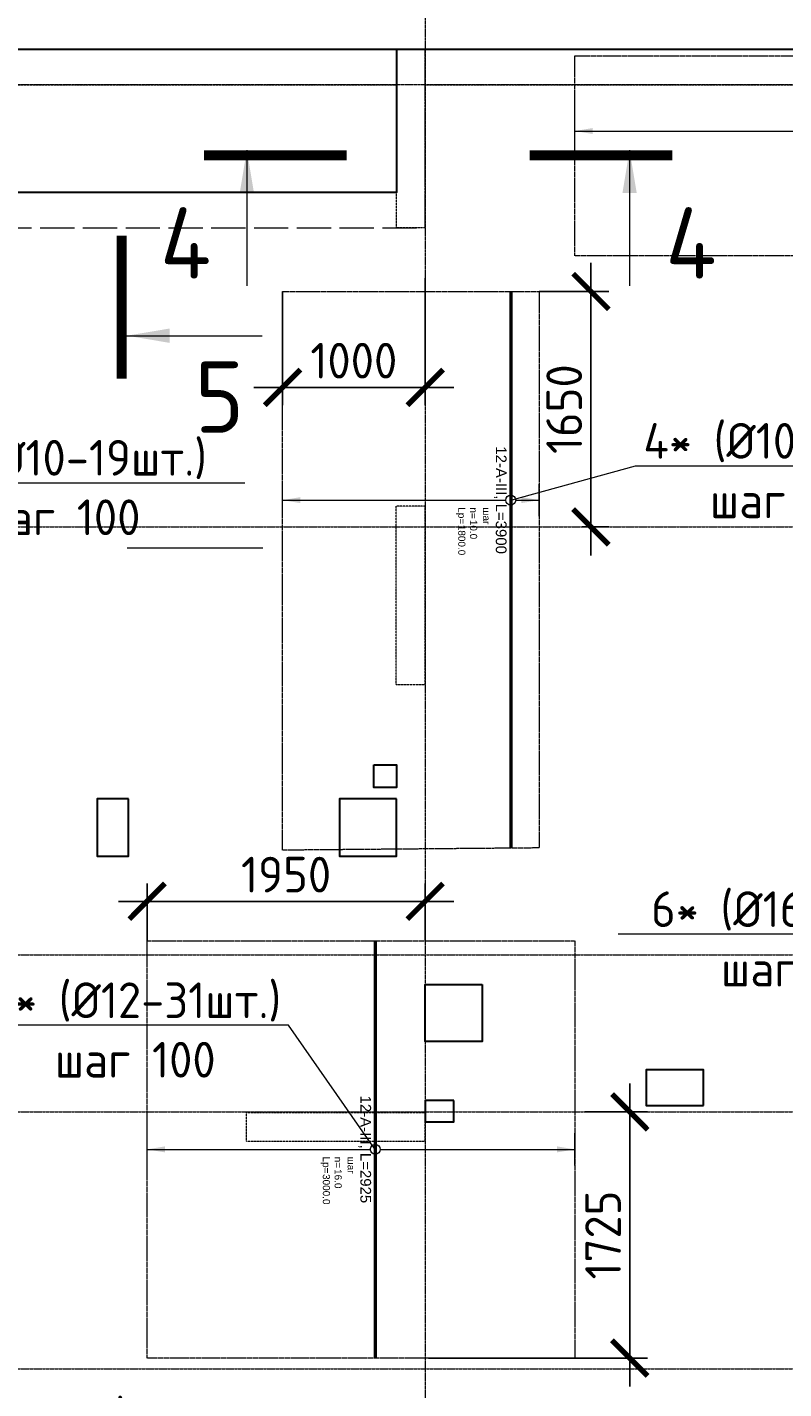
# Model space of a CAD drawing. Header units: millimetres. Extents: x -386473 to 311666, y -59273 to 291770.
# Tile 103 of 132: x 117267 to 122571, y 22076 to 31618. Entities that reach past the tile are written whole.
import ezdxf
from ezdxf import colors
from ezdxf.entities.mleader import LeaderData, LeaderLine
from ezdxf.enums import TextEntityAlignment as Align
from ezdxf.math import Vec2, Vec3

# ---------------------------------------------------------------- set-up
doc = ezdxf.new("R2010")
doc.units = ezdxf.units.MM
doc.set_wipeout_variables(frame=1)
for name, pattern in [('01 Штриховая _4 мм_', [6, 3.5, -2.5]), ('______5', [1100, 800, -100, 100, -100]), ('ACAD_ISO02W100', [15, 12, -3]), ('DASHED', [7, 5, -2, 0]), ('GOST2.303 4', [7, 5, -2, 0]), ('осевая', [50.8, 31.75, -6.35, 6.35, -6.35])]:
    doc.linetypes.add(name, pattern=pattern)
for name, color, linetype, lineweight in [('АрмСтер', 2, 'Continuous', 50), ('ВК_отверстия в полу размеры', 7, 'Continuous', 5), ('контур распр. стерхней', 2, 'GOST2.303 4', 20), ('Оси', 40, '______5', 18), ('Перекрытие ж_бетон', 1, 'Continuous', 30), ('подоснова', 151, 'Continuous', 5), ('РАЗМЕРЫ', 1, 'Continuous', 9), ('Узлы', 7, 'Continuous', 0)]:
    doc.layers.add(name, color=color, linetype=linetype, lineweight=lineweight)
doc.layers.add('АрмСтер_атрибуты', color=2, linetype='Continuous', lineweight=0, plot=False)
doc.layers.add('Колонна_ бетон', color=7, linetype='Continuous', lineweight=50, true_color=0xb4b496)
doc.styles.add('GOST-2.304_Type-B', font='GOST_Common.ttf')
doc.styles.get("Standard").update_dxf_attribs({"font": 'arial.ttf'})
doc.styles.add('Аннотативный', font='arial.ttf')
doc.dimstyles.new('СПДС', dxfattribs={"dimscale": 100, "dimtxt": 2.5, "dimasz": 2.5, "dimexe": 1.25, "dimexo": 0, "dimtad": 1, "dimdec": 0, "dimtxsty": 'GOST-2.304_Type-B', "dimblk": 'ARCHTICK', "dimcen": 2.5, "dimdle": 2, "dimadec": 0, "dimazin": 2, "dimtfac": 0.75, "dimtdec": 0, "dimtmove": 1, "dimatfit": 3, "dimfxl": 1, "dimtolj": 1, "dimarcsym": 1})

# ---------------------------------------------------------------- blocks, each defined once
blk = doc.blocks.new('оси2')
at = {"layer": 'Оси', "color": 16, "linetype": 'осевая', "lineweight": 0, "ltscale": 0.25, "transparency": 33554687}
for p, q in [((996995.5, 5465.4), (996995.5, -20739.3)), ((979200, 1707.1), (1032582.1, 1707.1)), ((979200, -1392.9), (1032582.1, -1392.9)), ((979200, -4392.9), (1032582.1, -4392.9)), ((979200, -5492.9), (1032582.1, -5492.9)), ((979200, -7292.9), (1032582.1, -7292.9))]:
    blk.add_line(p, q, dxfattribs=at)
blk = doc.blocks.new('*U214')
at = {"layer": 'РАЗМЕРЫ'}
for p, q in [((112.5, 1400), (-112.5, 1400)), ((112.5, -1600), (-112.5, -1600))]:
    blk.add_line(p, q, dxfattribs=at)
at = {"layer": 'РАЗМЕРЫ', "ltscale": 15}
blk.add_line((0, -1600), (0, 1400), dxfattribs=at)
at = {"layer": 'РАЗМЕРЫ'}
for points in [[(0, 1400), (20.9, 1274.8), (-20.9, 1274.8)], [(0, -1600), (20.9, -1474.8), (-20.9, -1474.8)]]:
    blk.add_solid(points, dxfattribs=at)
at = {"layer": 'АрмСтер_атрибуты', "color": 215, "ltscale": 15, "style": 'Аннотативный'}
for s, p in [('шаг', (51.4, -194.2)), ('n=', (51.4, -285.1)), ('Lр=', (50.2, -367.8))]:
    blk.add_text(s, height=50, dxfattribs=at).set_placement(p)
at = {"layer": 'АрмСтер_атрибуты', "style": 'Аннотативный', "flags": 8}
blk.add_attdef('ПОЗ', (110, 29.6), '', height=75, dxfattribs=at)
at = {"layer": 'АрмСтер_атрибуты', "color": 215, "style": 'Аннотативный'}
for tag, p, flags in [('ШАГ', (190.9, -194.2), 10), ('КОЛ', (138, -285.1), 8), ('ШИРИНА', (172.9, -367.8), 8)]:
    blk.add_attdef(tag, p, '', height=50, dxfattribs=dict(at, flags=flags))
at = {"layer": 'АрмСтер_атрибуты', "flags": 9}
for tag, p in [('МАССА', (-1033.5, -1010.5)), ('ОБОЗНАЧЕНИЕ', (-1033.5, -1124.4))]:
    blk.add_attdef(tag, p, '', height=75, dxfattribs=at)
at = {"linetype": 'Continuous', "lineweight": 0}
blk.add_wipeout([(35, 0), (28.3, 20.6), (10.8, 33.3), (-10.8, 33.3), (-28.3, 20.6), (-35, 0), (-28.3, -20.6), (-10.8, -33.3), (10.8, -33.3), (28.3, -20.6)], dxfattribs=at)
at = {"color": 0, "linetype": 'ByBlock', "lineweight": -2, "ltscale": 100}
blk.add_line((-1462.5, 0), (1462.5, 0), dxfattribs=at)
at = {"layer": 'РАЗМЕРЫ'}
blk.add_circle((0, 0), 35, dxfattribs=at)
at = {"layer": 'АрмСтер_атрибуты', "style": 'Аннотативный', "flags": 8}
blk.add_attdef('НАИМЕНОВАНИЕ', text='', height=75, dxfattribs=at).set_placement((0, -29.3), align=Align.TOP_CENTER)
blk = doc.blocks.new('_ArchTick')
at = {"color": 0, "linetype": 'ByBlock', "const_width": 0.15}
blk.add_lwpolyline([(-0.5, -0.5), (0.5, 0.5)], dxfattribs=at)
blk = doc.blocks.new('*D212')
at = {"layer": 'DEFPOINTS', "color": 0, "transparency": 16777216}
for p in [(121175.8, 24016.3), (121491.8, 24016.3), (120079.8, 22291)]:
    blk.add_point(p, dxfattribs=at)
at = {"layer": 'РАЗМЕРЫ', "color": 0, "lineweight": -2, "transparency": 16777216}
for p, q in [((121491.8, 22091), (121491.8, 24216.3)), ((121175.8, 24016.3), (121616.8, 24016.3)), ((120079.8, 22291), (121616.8, 22291))]:
    blk.add_line(p, q, dxfattribs=at)
at = {"layer": 'РАЗМЕРЫ', "color": 0, "lineweight": -2, "transparency": 16777216, "xscale": 250, "yscale": 250, "zscale": 250}
for p, rotation in [((121491.8, 24016.3), 90), ((121491.8, 22291), 270)]:
    blk.add_blockref('_ArchTick', p, dxfattribs=dict(at, rotation=rotation))
at = {"layer": 'РАЗМЕРЫ', "color": 0, "lineweight": 0, "transparency": 16777216, "insert": (121304.3, 23153.6), "char_height": 250, "attachment_point": 5, "rotation": 90, "style": 'GOST-2.304_Type-B'}
blk.add_mtext('\\A1;1725', dxfattribs=at)
blk = doc.blocks.new('*D213')
at = {"layer": 'DEFPOINTS', "color": 0, "transparency": 16777216}
for p in [(118107.1, 25491.8), (118107.1, 25216.3), (120056.9, 25216.3)]:
    blk.add_point(p, dxfattribs=at)
at = {"layer": 'РАЗМЕРЫ', "color": 0, "lineweight": -2, "transparency": 16777216}
for p, q in [((118107.1, 25216.3), (118107.1, 25616.8)), ((120056.9, 25216.3), (120056.9, 25616.8)), ((120256.9, 25491.8), (117907.1, 25491.8))]:
    blk.add_line(p, q, dxfattribs=at)
at = {"layer": 'РАЗМЕРЫ', "color": 0, "lineweight": -2, "transparency": 16777216, "xscale": 250, "yscale": 250, "zscale": 250, "rotation": 180}
blk.add_blockref('_ArchTick', (118107.1, 25491.8), dxfattribs=at)
at = {"layer": 'РАЗМЕРЫ', "color": 0, "lineweight": -2, "transparency": 16777216, "xscale": 250, "yscale": 250, "zscale": 250}
blk.add_blockref('_ArchTick', (120056.9, 25491.8), dxfattribs=at)
at = {"layer": 'РАЗМЕРЫ', "color": 0, "lineweight": 0, "transparency": 16777216, "insert": (119082, 25679.3), "char_height": 250, "attachment_point": 5, "style": 'GOST-2.304_Type-B'}
blk.add_mtext('\\A1;1950', dxfattribs=at)
blk = doc.blocks.new('_None')
blk = doc.blocks.new('*U62')
at = {"layer": 'РАЗМЕРЫ'}
for p, q in [((112.5, 200), (-112.5, 200)), ((112.5, -1600), (-112.5, -1600))]:
    blk.add_line(p, q, dxfattribs=at)
at = {"layer": 'РАЗМЕРЫ', "ltscale": 15}
blk.add_line((0, -1600), (0, 200), dxfattribs=at)
at = {"layer": 'РАЗМЕРЫ'}
for points in [[(0, 200), (20.9, 74.8), (-20.9, 74.8)], [(0, -1600), (20.9, -1474.8), (-20.9, -1474.8)]]:
    blk.add_solid(points, dxfattribs=at)
at = {"layer": 'АрмСтер_атрибуты', "color": 215, "ltscale": 15, "style": 'Аннотативный'}
for s, p in [('шаг', (51.4, -194.2)), ('n=', (51.4, -285.1)), ('Lр=', (50.2, -367.8))]:
    blk.add_text(s, height=50, dxfattribs=at).set_placement(p)
at = {"layer": 'АрмСтер_атрибуты', "style": 'Аннотативный', "flags": 8}
blk.add_attdef('ПОЗ', (110, 29.6), '', height=75, dxfattribs=at)
at = {"layer": 'АрмСтер_атрибуты', "color": 215, "style": 'Аннотативный'}
for tag, p, flags in [('ШАГ', (190.9, -194.2), 10), ('КОЛ', (138, -285.1), 8), ('ШИРИНА', (172.9, -367.8), 8)]:
    blk.add_attdef(tag, p, '', height=50, dxfattribs=dict(at, flags=flags))
at = {"layer": 'АрмСтер_атрибуты', "flags": 9}
for tag, p in [('МАССА', (-1033.5, -1010.5)), ('ОБОЗНАЧЕНИЕ', (-1033.5, -1124.4))]:
    blk.add_attdef(tag, p, '', height=75, dxfattribs=at)
at = {"linetype": 'Continuous', "lineweight": 0}
blk.add_wipeout([(35, 0), (28.3, 20.6), (10.8, 33.3), (-10.8, 33.3), (-28.3, 20.6), (-35, 0), (-28.3, -20.6), (-10.8, -33.3), (10.8, -33.3), (28.3, -20.6)], dxfattribs=at)
at = {"color": 0, "linetype": 'ByBlock', "lineweight": -2, "ltscale": 100}
blk.add_line((-1462.5, 0), (2437.5, 0), dxfattribs=at)
at = {"layer": 'РАЗМЕРЫ'}
blk.add_circle((0, 0), 35, dxfattribs=at)
at = {"layer": 'АрмСтер_атрибуты', "style": 'Аннотативный', "flags": 8}
blk.add_attdef('НАИМЕНОВАНИЕ', text='', height=75, dxfattribs=at).set_placement((0, -29.3), align=Align.TOP_CENTER)
blk = doc.blocks.new('*D221')
at = {"layer": 'DEFPOINTS', "color": 0, "transparency": 16777216}
for p in [(120856.7, 29766.3), (121219.3, 29766.3), (121156.8, 28116.3)]:
    blk.add_point(p, dxfattribs=at)
at = {"layer": 'РАЗМЕРЫ', "color": 0, "lineweight": -2, "transparency": 16777216}
for p, q in [((121219.3, 27916.3), (121219.3, 29966.3)), ((120856.7, 29766.3), (121344.3, 29766.3)), ((121156.8, 28116.3), (121344.3, 28116.3))]:
    blk.add_line(p, q, dxfattribs=at)
at = {"layer": 'РАЗМЕРЫ', "color": 0, "lineweight": -2, "transparency": 16777216, "xscale": 250, "yscale": 250, "zscale": 250}
for p, rotation in [((121219.3, 29766.3), 90), ((121219.3, 28116.3), 270)]:
    blk.add_blockref('_ArchTick', p, dxfattribs=dict(at, rotation=rotation))
at = {"layer": 'РАЗМЕРЫ', "color": 0, "lineweight": 0, "transparency": 16777216, "insert": (121031.8, 28941.3), "char_height": 250, "attachment_point": 5, "rotation": 90, "style": 'GOST-2.304_Type-B'}
blk.add_mtext('\\A1;1650', dxfattribs=at)
blk = doc.blocks.new('*D222')
at = {"layer": 'DEFPOINTS', "color": 0, "transparency": 16777216}
for p in [(120056.9, 29858.4), (119056.7, 29766.3), (119056.7, 29093.5)]:
    blk.add_point(p, dxfattribs=at)
at = {"layer": 'РАЗМЕРЫ', "color": 0, "lineweight": -2, "transparency": 16777216}
for p, q in [((120056.9, 29858.4), (120056.9, 28968.5)), ((119056.7, 29766.3), (119056.7, 28968.5)), ((120256.9, 29093.5), (118856.7, 29093.5))]:
    blk.add_line(p, q, dxfattribs=at)
at = {"layer": 'РАЗМЕРЫ', "color": 0, "lineweight": -2, "transparency": 16777216, "xscale": 250, "yscale": 250, "zscale": 250, "rotation": 180}
blk.add_blockref('_ArchTick', (119056.7, 29093.5), dxfattribs=at)
at = {"layer": 'РАЗМЕРЫ', "color": 0, "lineweight": -2, "transparency": 16777216, "xscale": 250, "yscale": 250, "zscale": 250}
blk.add_blockref('_ArchTick', (120056.9, 29093.5), dxfattribs=at)
at = {"layer": 'РАЗМЕРЫ', "color": 0, "lineweight": 0, "transparency": 16777216, "insert": (119556.8, 29281), "char_height": 250, "attachment_point": 5, "style": 'GOST-2.304_Type-B'}
blk.add_mtext('\\A1;1000', dxfattribs=at)
blk = doc.blocks.new('*U253')
at = {"layer": 'РАЗМЕРЫ'}
for p, q in [((112.5, 400), (-112.5, 400)), ((112.5, -4200), (-112.5, -4200))]:
    blk.add_line(p, q, dxfattribs=at)
at = {"layer": 'РАЗМЕРЫ', "ltscale": 15}
blk.add_line((0, -4200), (0, 400), dxfattribs=at)
at = {"layer": 'РАЗМЕРЫ'}
for points in [[(0, 400), (20.9, 274.8), (-20.9, 274.8)], [(0, -4200), (20.9, -4074.8), (-20.9, -4074.8)]]:
    blk.add_solid(points, dxfattribs=at)
at = {"layer": 'АрмСтер_атрибуты', "color": 215, "ltscale": 15, "style": 'Аннотативный'}
for s, p in [('шаг', (51.4, -194.2)), ('n=', (51.4, -285.1)), ('Lр=', (50.2, -367.8))]:
    blk.add_text(s, height=50, dxfattribs=at).set_placement(p)
at = {"layer": 'АрмСтер_атрибуты', "style": 'Аннотативный', "flags": 8}
blk.add_attdef('ПОЗ', (110, 29.6), '', height=75, dxfattribs=at)
at = {"layer": 'АрмСтер_атрибуты', "color": 215, "style": 'Аннотативный'}
for tag, p, flags in [('ШАГ', (190.9, -194.2), 10), ('КОЛ', (138, -285.1), 8), ('ШИРИНА', (172.9, -367.8), 8)]:
    blk.add_attdef(tag, p, '', height=50, dxfattribs=dict(at, flags=flags))
at = {"layer": 'АрмСтер_атрибуты', "flags": 9}
for tag, p in [('МАССА', (-97, -610.5)), ('ОБОЗНАЧЕНИЕ', (-97, -724.4))]:
    blk.add_attdef(tag, p, '', height=75, dxfattribs=at)
at = {"linetype": 'Continuous', "lineweight": 0}
blk.add_wipeout([(35, 0), (28.3, 20.6), (10.8, 33.3), (-10.8, 33.3), (-28.3, 20.6), (-35, 0), (-28.3, -20.6), (-10.8, -33.3), (10.8, -33.3), (28.3, -20.6)], dxfattribs=at)
at = {"color": 0, "linetype": 'ByBlock', "lineweight": -2, "ltscale": 100}
blk.add_line((-526, 0), (874, 0), dxfattribs=at)
at = {"layer": 'РАЗМЕРЫ'}
blk.add_circle((0, 0), 35, dxfattribs=at)
at = {"layer": 'АрмСтер_атрибуты', "style": 'Аннотативный', "flags": 8}
blk.add_attdef('НАИМЕНОВАНИЕ', text='', height=75, dxfattribs=at).set_placement((0, -29.3), align=Align.TOP_CENTER)
blk = doc.blocks.new('стены подвала')
at = {"layer": 'Колонна_ бетон', "color": 252, "linetype": 'DASHED', "lineweight": 0, "ltscale": 0.3, "true_color": 0x939598, "transparency": 33554687}
for p, q in [((-150847.4, -10025.4, 160), (-198397.4, -10025.4, 160)), ((-184547.4, -10025.4, 160), (-184547.4, -11275.4, 160)), ((-184547.4, -10025.4, 160), (-184547.4, -10025.4, 160)), ((-184747.4, -10275.4, 160), (-189147.4, -10275.4, 160)), ((-184747.4, -10275.4, 160), (-184747.4, -10275.4, 160)), ((-184747.4, -10275.4, 160), (-184747.4, -11275.4, 160)), ((-184547.4, -10275.4, 160), (-184547.4, -10275.4, 160)), ((-178247.4, -10275.4, 160), (-184547.4, -10275.4, 160)), ((-184747.4, -11275.4, 160), (-184747.4, -11275.4, 160)), ((-184547.4, -11275.4, 160), (-184747.4, -11275.4, 160)), ((-184547.4, -11275.4, 160), (-184547.4, -11275.4, 160)), ((-184747.4, -13225.4, 160), (-184747.4, -13225.4, 160)), ((-184747.4, -14475.4, 160), (-184747.4, -13225.4, 160)), ((-184547.4, -13225.4, 160), (-184747.4, -13225.4, 160)), ((-184547.4, -13225.4, 160), (-184547.4, -13225.4, 160)), ((-184547.4, -13225.4, 160), (-184547.4, -14475.4, 160)), ((-184747.4, -14475.4, 160), (-184747.4, -14475.4, 160)), ((-184747.4, -14475.4, 160), (-184547.4, -14475.4, 160)), ((-184547.4, -14475.4, 160), (-184547.4, -14475.4, 160)), ((-185797.4, -17475.4, 160), (-185797.4, -17475.4, 160)), ((-185797.4, -17675.4, 160), (-185797.4, -17475.4, 160)), ((-185797.4, -17475.4, 160), (-184547.4, -17475.4, 160)), ((-184547.4, -17475.4, 160), (-184547.4, -17475.4, 160)), ((-184547.4, -17475.4, 160), (-184547.4, -17675.4, 160)), ((-185797.4, -17675.4, 160), (-184547.4, -17675.4, 160)), ((-185797.4, -17675.4, 160), (-185797.4, -17675.4, 160)), ((-184547.4, -17675.4, 160), (-184547.4, -17675.4, 160))]:
    blk.add_line(p, q, dxfattribs=at)
blk = doc.blocks.new('отверстия')
at = {"layer": 'ВК_отверстия в полу размеры', "color": 4, "lineweight": 30, "ltscale": 100}
blk.add_lwpolyline([(-179656.9, 86630.4), (-179497.3, 86630.4), (-179497.3, 86470.4), (-179656.9, 86470.4)], close=True, dxfattribs=at)
at = {"layer": 'Перекрытие ж_бетон', "lineweight": 30}
for points in [[(-181376.9, 86390.4), (-181596.9, 86390.4), (-181596.9, 85990.4), (-181376.9, 85990.4)], [(-179496.9, 86390.4), (-179896.9, 86390.4), (-179896.9, 85990.4), (-179496.9, 85990.4)], [(-178896.9, 85090.4), (-178896.9, 84690.4), (-179296.9, 84690.4), (-179296.9, 85090.4)], [(-177346.6, 84242.4), (-177346.6, 84492.4), (-177746.6, 84492.4), (-177746.6, 84242.4)], [(-179096.9, 84277.4), (-179296.8, 84277.4), (-179296.8, 84127.4), (-179096.9, 84127.4)]]:
    blk.add_lwpolyline(points, close=True, dxfattribs=at)

msp = doc.modelspace()

# ---------------------------------------------------------------- linework, layer by layer
at = {"layer": 'контур распр. стерхней', "linetype": '01 Штриховая _4 мм_'}
for points in [[(121107.1, 30016.3), (121107.1, 31416.3), (125707.1, 31416.3), (125707.1, 30016.3)], [(119056.7, 25850.5), (119056.7, 29766.3), (120856.7, 29766.3), (120856.7, 25866.3)], [(118107.1, 22291.3), (118107.1, 25216.3), (121107.1, 25216.3), (121107.1, 22291.3)]]:
    msp.add_lwpolyline(points, close=True, dxfattribs=at)
at = {"layer": 'Перекрытие ж_бетон'}
for points in [[(106457.1, 14561.5), (110557.1, 14561.4), (110557.1, 14311.5), (147357.1, 14311.5), (147357.1, 14561.5), (153757.1, 14561.5), (153757.1, 31461.5), (106207.2, 31461.5), (106207.2, 17461.5), (106457.1, 17461.5), (106457.1, 14561.5)], [(115457.2, 31461.5), (115457.2, 30461.5), (119857.2, 30461.5), (119857.2, 31461.5)]]:
    msp.add_lwpolyline(points, dxfattribs=at)
at = {"layer": 'Перекрытие ж_бетон', "color": 252, "linetype": 'ACAD_ISO02W100', "lineweight": 0, "ltscale": 20, "true_color": 0x939598}
msp.add_lwpolyline([(115257.2, 31461.5), (115257.2, 30211.5), (120057.2, 30211.5), (120057.2, 31461.5)], dxfattribs=at)
at = {"layer": 'Узлы', "color": 1, "linetype": 'Continuous', "lineweight": 0}
for p, q in [((118806.7, 30755.5, 3100), (118806.7, 29805.5, 3100)), ((117965.1, 29456, 3100), (118915.1, 29456, 3100)), ((117967.7, 27970.5, 3100), (118917.7, 27970.5, 3100))]:
    msp.add_line(p, q, dxfattribs=at)
at = {"layer": 'Узлы', "color": 1, "linetype": 'Continuous', "lineweight": 0, "const_width": 70, "elevation": 3100}
for points in [[(118506.7, 30720.5), (119506.7, 30720.5)], [(117930.1, 29156), (117930.1, 30156)]]:
    msp.add_lwpolyline(points, dxfattribs=at)
at = {"layer": 'Узлы', "color": 1, "linetype": 'Continuous', "lineweight": 0}
for points in [[(118806.7, 30755.5, 3100), (118857, 30455.1, 3100), (118756.4, 30455.1, 3100)], [(117965.1, 29456, 3100), (118265.5, 29405.8, 3100), (118265.5, 29506.3, 3100)]]:
    msp.add_solid(points, dxfattribs=at)

# ---------------------------------------------------------------- block references
at = {"layer": 'подоснова', "color": 2, "ltscale": 0.3}
msp.add_blockref('оси2', (-876938.7, 29509.2), dxfattribs=at)

# ---------------------------------------------------------------- texts
at = {"layer": 'Узлы', "color": 1, "linetype": 'Continuous', "lineweight": 0, "char_height": 500, "attachment_point": 5, "style": 'GOST-2.304_Type-B'}
for s, insert in [('4', (118376.7, 30105.5, 3100)), ('5', (118615.1, 29026, 3100))]:
    msp.add_mtext_dynamic_manual_height_columns(s, width=723.88, gutter_width=25, heights=[0], dxfattribs=dict(at, insert=insert))

# ---------------------------------------------------------------- leaders
at = {"layer": 'подоснова', "color": 3, "ltscale": 0.3}
ml = msp.add_multileader_mtext('Standard', dxfattribs=at)
ml.set_content('4* (%%C10-19шт.)\\Pшаг 100', color=3, style='GOST-2.304_Type-B')
ml.set_leader_properties(color=256, linetype='ByLayer', lineweight=15)
ml.set_arrow_properties(name='NONE')
ml.build(insert=Vec2(0, 0))
ml.multileader.update_dxf_attribs({"text_left_attachment_type": 6, "text_right_attachment_type": 6, "dogleg_length": 0.1, "arrow_head_size": 18})
ctx = ml.context
ctx.base_point, ctx.char_height, ctx.arrow_head_size, ctx.landing_gap_size, ctx.plane_origin = Vec3(116410.6, 28425.4), 250, 18, 20, Vec3(107416.1, 31157.9)
ctx.left_attachment, ctx.right_attachment, ctx.text_align_type = 6, 6, 1
notes = []
notes.append((ctx, [(0, (1, 1, 0), (116410.5, 28425.4), (1, 0), 0.1, [(0, [(116056.7, 28303.8)], 0, [])])]))
ctx.mtext.insert, ctx.mtext.alignment, ctx.mtext.flow_direction = Vec3(117496.6, 28725.4), 2, 5
at = {"layer": 'подоснова', "color": 5, "ltscale": 0.3}
ml = msp.add_multileader_mtext('Standard', dxfattribs=at)
ml.set_content('6* (%%C16-29шт.)\\Pшаг 100', color=5, style='GOST-2.304_Type-B')
ml.set_leader_properties(color=256, linetype='ByLayer', lineweight=15)
ml.set_arrow_properties(name='NONE')
ml.build(insert=Vec2(0, 0))
ml.multileader.update_dxf_attribs({"text_left_attachment_type": 6, "text_right_attachment_type": 6, "dogleg_length": 0.1, "arrow_head_size": 18})
ctx = ml.context
ctx.base_point, ctx.char_height, ctx.arrow_head_size, ctx.landing_gap_size, ctx.plane_origin = Vec3(121596.2, 25262.1), 250, 18, 20, Vec3(115666.5, 27407.9)
ctx.left_attachment, ctx.right_attachment, ctx.text_align_type = 6, 6, 1
notes.append((ctx, [(1, (1, 1, 0), (123793.2, 25262.1), (-1, 0), 0.1, [(0, [(124307.1, 24553.8)], 0, [])])]))
ctx.mtext.insert, ctx.mtext.alignment, ctx.mtext.flow_direction = Vec3(122694.6, 25562.1), 2, 5
for ctx, leaders in notes:
    for number, flags, end, landing, length, lines in leaders:
        leader = LeaderData()
        leader.index, (leader.has_last_leader_line, leader.has_dogleg_vector, leader.attachment_direction) = number, flags
        leader.last_leader_point, leader.dogleg_vector, leader.dogleg_length = Vec3(end), Vec3(landing), length
        for number, points, colour, breaks in lines:
            line = LeaderLine()
            line.index, line.vertices, line.color, line.breaks = number, Vec3.list(points), colors.encode_raw_color(colour), breaks
            leader.lines.append(line)
        ctx.leaders.append(leader)

# ---------------------------------------------------------------- next in the draw order: block references
at = {"layer": 'АрмСтер', "ltscale": 15}
ref = msp.add_blockref('*U253', (125307.1, 30890.3), dxfattribs=dict(at, rotation=270))
ref.add_attrib('НАИМЕНОВАНИЕ', '12-A-III, L=1400', dxfattribs={"layer": 'АрмСтер_атрибуты', "height": 75, "rotation": 270, "style": 'Аннотативный', "flags": 8}).set_placement((125277.8, 30890.3), align=Align.TOP_CENTER)
ref.add_attrib('КОЛ', '24.0', (125022, 30752.2), dxfattribs={"layer": 'АрмСтер_атрибуты', "color": 215, "height": 50, "rotation": 270, "style": 'Аннотативный', "flags": 8})
ref.add_attrib('ШИРИНА', '4600.0', (124939.3, 30717.4), dxfattribs={"layer": 'АрмСтер_атрибуты', "color": 215, "height": 50, "rotation": 270, "style": 'Аннотативный', "flags": 8})
ref = msp.add_blockref('*U214', (119707.1, 23753.8), dxfattribs=dict(at, rotation=270))
ref.add_attrib('НАИМЕНОВАНИЕ', '12-A-III, L=2925', dxfattribs={"layer": 'АрмСтер_атрибуты', "height": 75, "rotation": 270, "style": 'Аннотативный', "flags": 8}).set_placement((119677.8, 23753.8), align=Align.TOP_CENTER)
ref.add_attrib('КОЛ', '16.0', (119422, 23615.7), dxfattribs={"layer": 'АрмСтер_атрибуты', "color": 215, "height": 50, "rotation": 270, "style": 'Аннотативный', "flags": 8})
ref.add_attrib('ШИРИНА', '3000.0', (119339.3, 23580.9), dxfattribs={"layer": 'АрмСтер_атрибуты', "color": 215, "height": 50, "rotation": 270, "style": 'Аннотативный', "flags": 8})

# ---------------------------------------------------------------- next in the draw order: linework, layer by layer
at = {"layer": 'Узлы', "color": 1, "linetype": 'Continuous', "lineweight": 0}
msp.add_line((121490.2, 30755.5, 3100), (121490.2, 29805.5, 3100), dxfattribs=at)
at = {"layer": 'Узлы', "color": 1, "linetype": 'Continuous', "lineweight": 0, "const_width": 70, "elevation": 3100}
msp.add_lwpolyline([(121790.2, 30720.5), (120790.2, 30720.5)], dxfattribs=at)
at = {"layer": 'Узлы', "color": 1, "linetype": 'Continuous', "lineweight": 0}
msp.add_solid([(121490.2, 30755.5, 3100), (121540.5, 30455.1, 3100), (121439.9, 30455.1, 3100)], dxfattribs=at)

# ---------------------------------------------------------------- next in the draw order: texts
at = {"layer": 'Узлы', "color": 1, "linetype": 'Continuous', "lineweight": 0, "insert": (121920.2, 30105.5, 3100), "char_height": 500, "attachment_point": 5, "style": 'GOST-2.304_Type-B'}
msp.add_mtext_dynamic_manual_height_columns('4', width=723.88, gutter_width=25, heights=[0], dxfattribs=at)

# ---------------------------------------------------------------- next in the draw order: dimensions: what is measured, and where the dimension line sits
at = {"layer": 'РАЗМЕРЫ', "color": 1, "lineweight": 0}
dim = msp.add_linear_dim(base=(118107.1, 25491.8), p1=(120056.9, 25216.3), p2=(118107.1, 25216.3), dimstyle='СПДС', dxfattribs=at)
dim.commit()
dim.dimension.update_dxf_attribs({"geometry": '*D213', "text_midpoint": (119082, 25679.3)})
dim = msp.add_linear_dim(base=(121491.8, 24016.3), p1=(120079.8, 22291), p2=(121175.8, 24016.3), angle=270, dimstyle='СПДС', dxfattribs=at)
dim.commit()
dim.dimension.update_dxf_attribs({"geometry": '*D212', "text_midpoint": (121304.3, 23153.6)})

# ---------------------------------------------------------------- next in the draw order: leaders
at = {"layer": 'подоснова', "color": 4, "ltscale": 0.3}
ml = msp.add_multileader_mtext('Standard', dxfattribs=at)
ml.set_content('5* (%%C12-31шт.)\\Pшаг 100', color=4, style='GOST-2.304_Type-B')
ml.set_leader_properties(color=256, linetype='ByLayer', lineweight=15)
ml.set_arrow_properties(name='NONE')
ml.build(insert=Vec2(0, 0))
ml.multileader.update_dxf_attribs({"text_left_attachment_type": 6, "text_right_attachment_type": 6, "dogleg_length": 0.1, "arrow_head_size": 18})
ctx = ml.context
ctx.base_point, ctx.char_height, ctx.arrow_head_size, ctx.landing_gap_size, ctx.plane_origin = Vec3(116950.6, 24623.9), 250, 18, 20, Vec3(111066.5, 26607.9)
ctx.left_attachment, ctx.right_attachment, ctx.text_align_type = 6, 6, 1
notes = []
notes.append((ctx, [(1, (1, 1, 0), (119097.6, 24623.9), (-1, 0), 0.1, [(0, [(119707.1, 23753.8)], 0, [])])]))
ctx.mtext.insert, ctx.mtext.alignment, ctx.mtext.flow_direction = Vec3(118024, 24923.9), 2, 5
at = {"layer": 'подоснова', "color": 3, "ltscale": 0.3}
ml = msp.add_multileader_mtext('Standard', dxfattribs=at)
ml.set_content('3* (%%C10-19шт.)\\Pшаг 100', color=3, style='GOST-2.304_Type-B')
ml.set_leader_properties(color=256, linetype='ByLayer', lineweight=15)
ml.set_arrow_properties(name='NONE')
ml.build(insert=Vec2(0, 0))
ml.multileader.update_dxf_attribs({"text_left_attachment_type": 6, "text_right_attachment_type": 6, "dogleg_length": 0.1, "arrow_head_size": 18})
ctx = ml.context
ctx.base_point, ctx.char_height, ctx.arrow_head_size, ctx.landing_gap_size, ctx.plane_origin = Vec3(115879.9, 21702.1), 250, 18, 20, Vec3(106866.5, 27007.9)
ctx.left_attachment, ctx.right_attachment, ctx.text_align_type = 6, 6, 1
notes.append((ctx, [(0, (1, 1, 0), (115879.8, 21702.1), (1, 0), 0.1, [(0, [(115507.1, 24153.8)], 0, [])])]))
ctx.mtext.insert, ctx.mtext.alignment, ctx.mtext.flow_direction = Vec3(116953.3, 22002.1), 2, 5
for ctx, leaders in notes:
    for number, flags, end, landing, length, lines in leaders:
        leader = LeaderData()
        leader.index, (leader.has_last_leader_line, leader.has_dogleg_vector, leader.attachment_direction) = number, flags
        leader.last_leader_point, leader.dogleg_vector, leader.dogleg_length = Vec3(end), Vec3(landing), length
        for number, points, colour, breaks in lines:
            line = LeaderLine()
            line.index, line.vertices, line.color, line.breaks = number, Vec3.list(points), colors.encode_raw_color(colour), breaks
            leader.lines.append(line)
        ctx.leaders.append(leader)

# ---------------------------------------------------------------- next in the draw order: block references
at = {"layer": 'АрмСтер', "ltscale": 15}
ref = msp.add_blockref('*U62', (120656.7, 28303.8), dxfattribs=dict(at, rotation=270))
ref.add_attrib('НАИМЕНОВАНИЕ', '12-A-III, L=3900', dxfattribs={"layer": 'АрмСтер_атрибуты', "height": 75, "rotation": 270, "style": 'Аннотативный', "flags": 8}).set_placement((120627.4, 28303.8), align=Align.TOP_CENTER)
ref.add_attrib('КОЛ', '10.0', (120371.6, 28165.7), dxfattribs={"layer": 'АрмСтер_атрибуты', "color": 215, "height": 50, "rotation": 270, "style": 'Аннотативный', "flags": 8})
ref.add_attrib('ШИРИНА', '1800.0', (120288.9, 28130.9), dxfattribs={"layer": 'АрмСтер_атрибуты', "color": 215, "height": 50, "rotation": 270, "style": 'Аннотативный', "flags": 8})

# ---------------------------------------------------------------- next in the draw order: block references
at = {"layer": 'РАЗМЕРЫ'}
msp.add_blockref('стены подвала', (304601.5, 41486.8), dxfattribs=at)
at = {"layer": 'РАЗМЕРЫ', "color": 6}
msp.add_blockref('отверстия', (299353.9, -60180.9, 160), dxfattribs=at)

# ---------------------------------------------------------------- next in the draw order: dimensions: what is measured, and where the dimension line sits
at = {"layer": 'РАЗМЕРЫ', "color": 1, "lineweight": 0}
dim = msp.add_linear_dim(base=(121219.3, 29766.3), p1=(121156.8, 28116.3), p2=(120856.7, 29766.3), angle=270, dimstyle='СПДС', dxfattribs=at)
dim.commit()
dim.dimension.update_dxf_attribs({"geometry": '*D221', "text_midpoint": (121031.8, 28941.3)})
dim = msp.add_linear_dim(base=(119056.7, 29093.5), p1=(120056.9, 29858.4), p2=(119056.7, 29766.3), dimstyle='СПДС', dxfattribs=at)
dim.commit()
dim.dimension.update_dxf_attribs({"geometry": '*D222', "text_midpoint": (119556.8, 29281)})

# ---------------------------------------------------------------- next in the draw order: leaders
at = {"layer": 'подоснова', "color": 3, "ltscale": 0.3}
ml = msp.add_multileader_mtext('Standard', dxfattribs=at)
ml.set_content('4* (%%C10-19шт.)\\Pшаг 100', color=3, style='GOST-2.304_Type-B')
ml.set_leader_properties(color=256, linetype='ByLayer', lineweight=15)
ml.set_arrow_properties(name='NONE')
ml.build(insert=Vec2(0, 0))
ml.multileader.update_dxf_attribs({"text_left_attachment_type": 6, "text_right_attachment_type": 6, "dogleg_length": 0.1, "arrow_head_size": 18})
ctx = ml.context
ctx.base_point, ctx.char_height, ctx.arrow_head_size, ctx.landing_gap_size, ctx.plane_origin = Vec3(121531.1, 28544), 250, 18, 20, Vec3(112016.1, 31157.9)
ctx.left_attachment, ctx.right_attachment, ctx.text_align_type = 6, 6, 1
notes = []
notes.append((ctx, [(0, (1, 1, 0), (121531, 28544), (1, 0), 0.1, [(0, [(120656.7, 28303.8)], 0, [])])]))
ctx.mtext.insert, ctx.mtext.alignment, ctx.mtext.flow_direction = Vec3(122617, 28844), 2, 5
for ctx, leaders in notes:
    for number, flags, end, landing, length, lines in leaders:
        leader = LeaderData()
        leader.index, (leader.has_last_leader_line, leader.has_dogleg_vector, leader.attachment_direction) = number, flags
        leader.last_leader_point, leader.dogleg_vector, leader.dogleg_length = Vec3(end), Vec3(landing), length
        for number, points, colour, breaks in lines:
            line = LeaderLine()
            line.index, line.vertices, line.color, line.breaks = number, Vec3.list(points), colors.encode_raw_color(colour), breaks
            leader.lines.append(line)
        ctx.leaders.append(leader)

doc.saveas('drawing.dxf')
